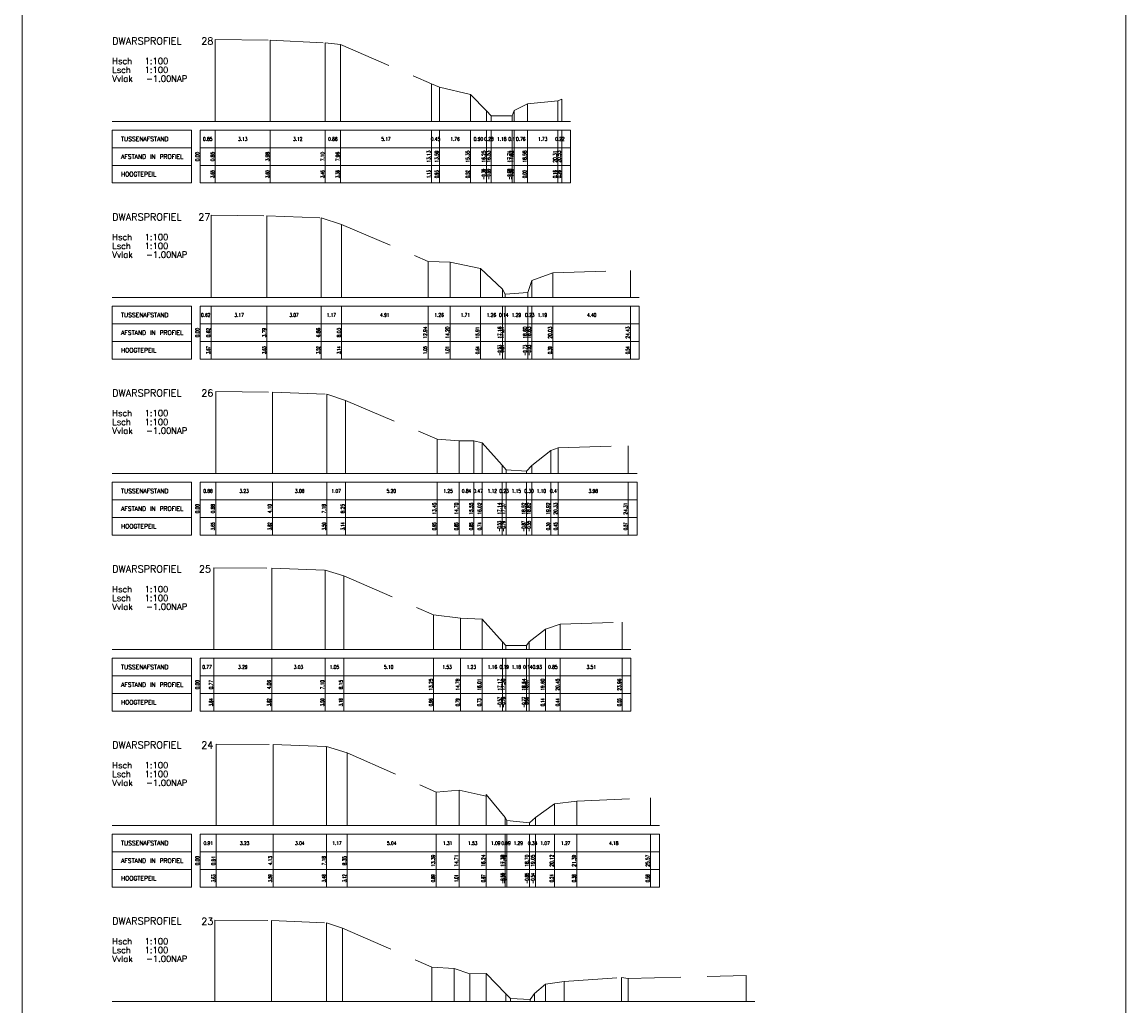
# Model space of a CAD drawing. Header units: metres. Extents: x 102665 to 103901, y 415762 to 419767.
# Tile 19 of 93: x 103575 to 103637, y 417292 to 417348. Entities that reach past the tile are written whole.
import ezdxf
from ezdxf.enums import TextEntityAlignment as Align

# ---------------------------------------------------------------- set-up
doc = ezdxf.new("R2010")
doc.units = ezdxf.units.M
doc.header["$MEASUREMENT"] = 0
doc.linetypes.add('HIDDEN', pattern=[4.5, 3, -1.5])
for name, color, linetype, lineweight in [('DTM-dwarsprofiel', 7, 'Continuous', 0), ('DTM-profiellijn', 7, 'Continuous', 0), ('DTM_01-10-2013_terrestrisch', 165, 'Continuous', 0)]:
    doc.layers.add(name, color=color, linetype=linetype, lineweight=lineweight)
doc.styles.get("Standard").update_dxf_attribs({"font": 'txt.shx'})

msp = doc.modelspace()

# ---------------------------------------------------------------- linework, layer by layer
at = {"layer": 'DTM-dwarsprofiel', "linetype": 'Continuous'}
for p, q in [((103579.747, 417342.519), (103605.781, 417342.519)), ((103584.747, 417341.019), (103584.747, 417342.019)), ((103585.6, 417341.019), (103585.6, 417342.019)), ((103588.725, 417341.019), (103588.725, 417342.019)), ((103591.848, 417341.019), (103591.848, 417342.019)), ((103592.708, 417341.019), (103592.708, 417342.019)), ((103597.881, 417341.019), (103597.881, 417342.019)), ((103598.334, 417341.019), (103598.334, 417342.019)), ((103600.096, 417341.019), (103600.096, 417342.019)), ((103600.999, 417341.019), (103600.999, 417342.019)), ((103601.277, 417341.019), (103601.277, 417342.019)), ((103602.46, 417341.019), (103602.46, 417342.019)), ((103602.568, 417341.019), (103602.568, 417342.019)), ((103603.331, 417341.019), (103603.331, 417342.019)), ((103605.056, 417341.019), (103605.056, 417342.019)), ((103605.281, 417341.019), (103605.281, 417342.019)), ((103579.747, 417332.519), (103609.675, 417332.519)), ((103584.747, 417331.019), (103584.747, 417332.019)), ((103585.366, 417331.019), (103585.366, 417332.019)), ((103588.538, 417331.019), (103588.538, 417332.019)), ((103591.61, 417331.019), (103591.61, 417332.019)), ((103592.778, 417331.019), (103592.778, 417332.019)), ((103597.683, 417331.019), (103597.683, 417332.019)), ((103598.944, 417331.019), (103598.944, 417332.019)), ((103600.656, 417331.019), (103600.656, 417332.019)), ((103601.912, 417331.019), (103601.912, 417332.019)), ((103602.055, 417331.019), (103602.055, 417332.019)), ((103603.347, 417331.019), (103603.347, 417332.019)), ((103603.58, 417331.019), (103603.58, 417332.019)), ((103604.773, 417331.019), (103604.773, 417332.019)), ((103609.175, 417331.019), (103609.175, 417332.019)), ((103579.747, 417322.519), (103609.553, 417322.519)), ((103584.747, 417321.019), (103584.747, 417322.019)), ((103585.626, 417321.019), (103585.626, 417322.019)), ((103588.851, 417321.019), (103588.851, 417322.019)), ((103591.931, 417321.019), (103591.931, 417322.019)), ((103592.999, 417321.019), (103592.999, 417322.019)), ((103598.197, 417321.019), (103598.197, 417322.019)), ((103599.447, 417321.019), (103599.447, 417322.019)), ((103600.292, 417321.019), (103600.292, 417322.019)), ((103600.766, 417321.019), (103600.766, 417322.019)), ((103601.891, 417321.019), (103601.891, 417322.019)), ((103602.118, 417321.019), (103602.118, 417322.019)), ((103603.27, 417321.019), (103603.27, 417322.019)), ((103603.57, 417321.019), (103603.57, 417322.019)), ((103604.665, 417321.019), (103604.665, 417322.019)), ((103605.078, 417321.019), (103605.078, 417322.019)), ((103609.053, 417321.019), (103609.053, 417322.019)), ((103579.747, 417312.519), (103609.208, 417312.519)), ((103584.747, 417311.019), (103584.747, 417312.019)), ((103585.52, 417311.019), (103585.52, 417312.019)), ((103588.81, 417311.019), (103588.81, 417312.019)), ((103591.844, 417311.019), (103591.844, 417312.019)), ((103592.895, 417311.019), (103592.895, 417312.019)), ((103597.999, 417311.019), (103597.999, 417312.019)), ((103599.528, 417311.019), (103599.528, 417312.019)), ((103600.76, 417311.019), (103600.76, 417312.019)), ((103601.916, 417311.019), (103601.916, 417312.019)), ((103602.106, 417311.019), (103602.106, 417312.019)), ((103603.284, 417311.019), (103603.284, 417312.019)), ((103603.42, 417311.019), (103603.42, 417312.019)), ((103604.349, 417311.019), (103604.349, 417312.019)), ((103605.195, 417311.019), (103605.195, 417312.019)), ((103608.708, 417311.019), (103608.708, 417312.019)), ((103579.747, 417302.519), (103610.819, 417302.519)), ((103584.747, 417301.019), (103584.747, 417302.019)), ((103585.656, 417301.019), (103585.656, 417302.019)), ((103588.881, 417301.019), (103588.881, 417302.019)), ((103588.881, 417301.019), (103588.881, 417302.019)), ((103591.922, 417301.019), (103591.922, 417302.019)), ((103593.095, 417301.019), (103593.095, 417302.019)), ((103598.138, 417301.019), (103598.138, 417302.019)), ((103599.452, 417301.019), (103599.452, 417302.019)), ((103600.983, 417301.019), (103600.983, 417302.019)), ((103600.984, 417301.019), (103600.984, 417302.019)), ((103602.072, 417301.019), (103602.072, 417302.019)), ((103602.072, 417301.019), (103602.072, 417302.019)), ((103602.163, 417301.019), (103602.163, 417302.019)), ((103603.45, 417301.019), (103603.45, 417302.019)), ((103603.794, 417301.019), (103603.794, 417302.019)), ((103604.865, 417301.019), (103604.865, 417302.019)), ((103606.135, 417301.019), (103606.135, 417302.019)), ((103610.319, 417301.019), (103610.319, 417302.019)), ((103579.747, 417292.519), (103616.248, 417292.519))]:
    msp.add_line(p, q, dxfattribs=at)
at = {"layer": 'DTM-dwarsprofiel', "color": 7, "linetype": 'Continuous'}
for p, q in [((103579.747, 417342.019), (103579.747, 417339.019)), ((103579.747, 417342.019), (103584.247, 417342.019)), ((103584.247, 417342.019), (103584.247, 417339.019)), ((103584.747, 417342.019), (103584.747, 417339.019)), ((103584.747, 417342.019), (103605.781, 417342.019)), ((103605.781, 417342.019), (103605.781, 417339.019)), ((103579.747, 417341.019), (103584.247, 417341.019)), ((103584.747, 417340.019), (103584.747, 417341.019)), ((103584.747, 417341.019), (103605.781, 417341.019)), ((103585.6, 417340.019), (103585.6, 417341.019)), ((103588.725, 417340.019), (103588.725, 417341.019)), ((103591.848, 417340.019), (103591.848, 417341.019)), ((103592.708, 417340.019), (103592.708, 417341.019)), ((103597.881, 417340.019), (103597.881, 417341.019)), ((103598.334, 417340.019), (103598.334, 417341.019)), ((103600.096, 417340.019), (103600.096, 417341.019)), ((103600.999, 417340.019), (103600.999, 417341.019)), ((103601.277, 417340.019), (103601.277, 417341.019)), ((103602.46, 417340.019), (103602.46, 417341.019)), ((103602.568, 417340.019), (103602.568, 417341.019)), ((103603.331, 417340.019), (103603.331, 417341.019)), ((103605.056, 417340.019), (103605.056, 417341.019)), ((103605.281, 417340.019), (103605.281, 417341.019)), ((103579.747, 417340.019), (103584.247, 417340.019)), ((103584.747, 417340.019), (103605.781, 417340.019)), ((103585.6, 417339.019), (103585.6, 417340.019)), ((103588.725, 417339.019), (103588.725, 417340.019)), ((103591.848, 417339.019), (103591.848, 417340.019)), ((103592.708, 417339.019), (103592.708, 417340.019)), ((103597.881, 417339.019), (103597.881, 417340.019)), ((103598.334, 417339.019), (103598.334, 417340.019)), ((103600.096, 417339.019), (103600.096, 417340.019)), ((103600.999, 417339.019), (103600.999, 417340.019)), ((103601.277, 417339.019), (103601.277, 417340.019)), ((103602.46, 417339.019), (103602.46, 417340.019)), ((103602.568, 417339.019), (103602.568, 417340.019)), ((103603.331, 417339.019), (103603.331, 417340.019)), ((103605.056, 417339.019), (103605.056, 417340.019)), ((103605.281, 417339.019), (103605.281, 417340.019)), ((103579.747, 417339.019), (103584.247, 417339.019)), ((103584.747, 417339.019), (103605.781, 417339.019)), ((103579.747, 417332.019), (103579.747, 417329.019)), ((103579.747, 417332.019), (103584.247, 417332.019)), ((103584.247, 417332.019), (103584.247, 417329.019)), ((103584.747, 417332.019), (103584.747, 417329.019)), ((103584.747, 417332.019), (103609.675, 417332.019)), ((103609.675, 417332.019), (103609.675, 417329.019)), ((103579.747, 417331.019), (103584.247, 417331.019)), ((103584.747, 417330.019), (103584.747, 417331.019)), ((103584.747, 417331.019), (103609.675, 417331.019)), ((103585.366, 417330.019), (103585.366, 417331.019)), ((103588.538, 417330.019), (103588.538, 417331.019)), ((103591.61, 417330.019), (103591.61, 417331.019)), ((103592.778, 417330.019), (103592.778, 417331.019)), ((103597.683, 417330.019), (103597.683, 417331.019)), ((103598.944, 417330.019), (103598.944, 417331.019)), ((103600.656, 417330.019), (103600.656, 417331.019)), ((103601.912, 417330.019), (103601.912, 417331.019)), ((103602.055, 417330.019), (103602.055, 417331.019)), ((103603.347, 417330.019), (103603.347, 417331.019)), ((103603.58, 417330.019), (103603.58, 417331.019)), ((103604.773, 417330.019), (103604.773, 417331.019)), ((103609.175, 417330.019), (103609.175, 417331.019)), ((103579.747, 417330.019), (103584.247, 417330.019)), ((103584.747, 417330.019), (103609.675, 417330.019)), ((103585.366, 417329.019), (103585.366, 417330.019)), ((103588.538, 417329.019), (103588.538, 417330.019)), ((103591.61, 417329.019), (103591.61, 417330.019)), ((103592.778, 417329.019), (103592.778, 417330.019)), ((103597.683, 417329.019), (103597.683, 417330.019)), ((103598.944, 417329.019), (103598.944, 417330.019)), ((103600.656, 417329.019), (103600.656, 417330.019)), ((103601.912, 417329.019), (103601.912, 417330.019)), ((103602.055, 417329.019), (103602.055, 417330.019)), ((103603.347, 417329.019), (103603.347, 417330.019)), ((103603.58, 417329.019), (103603.58, 417330.019)), ((103604.773, 417329.019), (103604.773, 417330.019)), ((103609.175, 417329.019), (103609.175, 417330.019)), ((103579.747, 417329.019), (103584.247, 417329.019)), ((103584.747, 417329.019), (103609.675, 417329.019)), ((103579.747, 417322.019), (103579.747, 417319.019)), ((103579.747, 417322.019), (103584.247, 417322.019)), ((103584.247, 417322.019), (103584.247, 417319.019)), ((103584.747, 417322.019), (103584.747, 417319.019)), ((103584.747, 417322.019), (103609.553, 417322.019)), ((103609.553, 417322.019), (103609.553, 417319.019)), ((103579.747, 417321.019), (103584.247, 417321.019)), ((103584.747, 417320.019), (103584.747, 417321.019)), ((103584.747, 417321.019), (103609.553, 417321.019)), ((103585.626, 417320.019), (103585.626, 417321.019)), ((103588.851, 417320.019), (103588.851, 417321.019)), ((103591.931, 417320.019), (103591.931, 417321.019)), ((103592.999, 417320.019), (103592.999, 417321.019)), ((103598.197, 417320.019), (103598.197, 417321.019)), ((103599.447, 417320.019), (103599.447, 417321.019)), ((103600.292, 417320.019), (103600.292, 417321.019)), ((103600.766, 417320.019), (103600.766, 417321.019)), ((103601.891, 417320.019), (103601.891, 417321.019)), ((103602.118, 417320.019), (103602.118, 417321.019)), ((103603.27, 417320.019), (103603.27, 417321.019)), ((103603.57, 417320.019), (103603.57, 417321.019)), ((103604.665, 417320.019), (103604.665, 417321.019)), ((103605.078, 417320.019), (103605.078, 417321.019)), ((103609.053, 417320.019), (103609.053, 417321.019)), ((103579.747, 417320.019), (103584.247, 417320.019)), ((103584.747, 417320.019), (103609.553, 417320.019)), ((103585.626, 417319.019), (103585.626, 417320.019)), ((103588.851, 417319.019), (103588.851, 417320.019)), ((103591.931, 417319.019), (103591.931, 417320.019)), ((103592.999, 417319.019), (103592.999, 417320.019)), ((103598.197, 417319.019), (103598.197, 417320.019)), ((103599.447, 417319.019), (103599.447, 417320.019)), ((103600.292, 417319.019), (103600.292, 417320.019)), ((103600.766, 417319.019), (103600.766, 417320.019)), ((103601.891, 417319.019), (103601.891, 417320.019)), ((103602.118, 417319.019), (103602.118, 417320.019)), ((103603.27, 417319.019), (103603.27, 417320.019)), ((103603.57, 417319.019), (103603.57, 417320.019)), ((103604.665, 417319.019), (103604.665, 417320.019)), ((103605.078, 417319.019), (103605.078, 417320.019)), ((103609.053, 417319.019), (103609.053, 417320.019)), ((103579.747, 417319.019), (103584.247, 417319.019)), ((103584.747, 417319.019), (103609.553, 417319.019)), ((103579.747, 417312.019), (103579.747, 417309.019)), ((103579.747, 417312.019), (103584.247, 417312.019)), ((103584.247, 417312.019), (103584.247, 417309.019)), ((103584.747, 417312.019), (103584.747, 417309.019)), ((103584.747, 417312.019), (103609.208, 417312.019)), ((103609.208, 417312.019), (103609.208, 417309.019)), ((103579.747, 417311.019), (103584.247, 417311.019)), ((103584.747, 417310.019), (103584.747, 417311.019)), ((103584.747, 417311.019), (103609.208, 417311.019)), ((103585.52, 417310.019), (103585.52, 417311.019)), ((103588.81, 417310.019), (103588.81, 417311.019)), ((103591.844, 417310.019), (103591.844, 417311.019)), ((103592.895, 417310.019), (103592.895, 417311.019)), ((103597.999, 417310.019), (103597.999, 417311.019)), ((103599.528, 417310.019), (103599.528, 417311.019)), ((103600.76, 417310.019), (103600.76, 417311.019)), ((103601.916, 417310.019), (103601.916, 417311.019)), ((103602.106, 417310.019), (103602.106, 417311.019)), ((103603.284, 417310.019), (103603.284, 417311.019)), ((103603.42, 417310.019), (103603.42, 417311.019)), ((103604.349, 417310.019), (103604.349, 417311.019)), ((103605.195, 417310.019), (103605.195, 417311.019)), ((103608.708, 417310.019), (103608.708, 417311.019)), ((103579.747, 417310.019), (103584.247, 417310.019)), ((103584.747, 417310.019), (103609.208, 417310.019)), ((103585.52, 417309.019), (103585.52, 417310.019)), ((103588.81, 417309.019), (103588.81, 417310.019)), ((103591.844, 417309.019), (103591.844, 417310.019)), ((103592.895, 417309.019), (103592.895, 417310.019)), ((103597.999, 417309.019), (103597.999, 417310.019)), ((103599.528, 417309.019), (103599.528, 417310.019)), ((103600.76, 417309.019), (103600.76, 417310.019)), ((103601.916, 417309.019), (103601.916, 417310.019)), ((103602.106, 417309.019), (103602.106, 417310.019)), ((103603.284, 417309.019), (103603.284, 417310.019)), ((103603.42, 417309.019), (103603.42, 417310.019)), ((103604.349, 417309.019), (103604.349, 417310.019)), ((103605.195, 417309.019), (103605.195, 417310.019)), ((103608.708, 417309.019), (103608.708, 417310.019)), ((103579.747, 417309.019), (103584.247, 417309.019)), ((103584.747, 417309.019), (103609.208, 417309.019)), ((103579.747, 417302.019), (103579.747, 417299.019)), ((103579.747, 417302.019), (103584.247, 417302.019)), ((103584.247, 417302.019), (103584.247, 417299.019)), ((103584.747, 417302.019), (103584.747, 417299.019)), ((103584.747, 417302.019), (103610.819, 417302.019)), ((103610.819, 417302.019), (103610.819, 417299.019)), ((103579.747, 417301.019), (103584.247, 417301.019)), ((103584.747, 417300.019), (103584.747, 417301.019)), ((103584.747, 417301.019), (103610.819, 417301.019)), ((103585.656, 417300.019), (103585.656, 417301.019)), ((103588.881, 417300.019), (103588.881, 417301.019)), ((103588.881, 417300.019), (103588.881, 417301.019)), ((103591.922, 417300.019), (103591.922, 417301.019)), ((103593.095, 417300.019), (103593.095, 417301.019)), ((103598.138, 417300.019), (103598.138, 417301.019)), ((103599.452, 417300.019), (103599.452, 417301.019)), ((103600.983, 417300.019), (103600.983, 417301.019)), ((103600.984, 417300.019), (103600.984, 417301.019)), ((103602.072, 417300.019), (103602.072, 417301.019)), ((103602.072, 417300.019), (103602.072, 417301.019)), ((103602.163, 417300.019), (103602.163, 417301.019)), ((103603.45, 417300.019), (103603.45, 417301.019)), ((103603.794, 417300.019), (103603.794, 417301.019)), ((103604.865, 417300.019), (103604.865, 417301.019)), ((103606.135, 417300.019), (103606.135, 417301.019)), ((103610.319, 417300.019), (103610.319, 417301.019)), ((103579.747, 417300.019), (103584.247, 417300.019)), ((103584.747, 417300.019), (103610.819, 417300.019)), ((103585.656, 417299.019), (103585.656, 417300.019)), ((103588.881, 417299.019), (103588.881, 417300.019)), ((103588.881, 417299.019), (103588.881, 417300.019)), ((103591.922, 417299.019), (103591.922, 417300.019)), ((103593.095, 417299.019), (103593.095, 417300.019)), ((103598.138, 417299.019), (103598.138, 417300.019)), ((103599.452, 417299.019), (103599.452, 417300.019)), ((103600.983, 417299.019), (103600.983, 417300.019)), ((103600.984, 417299.019), (103600.984, 417300.019)), ((103602.072, 417299.019), (103602.072, 417300.019)), ((103602.072, 417299.019), (103602.072, 417300.019)), ((103602.163, 417299.019), (103602.163, 417300.019)), ((103603.45, 417299.019), (103603.45, 417300.019)), ((103603.794, 417299.019), (103603.794, 417300.019)), ((103604.865, 417299.019), (103604.865, 417300.019)), ((103606.135, 417299.019), (103606.135, 417300.019)), ((103610.319, 417299.019), (103610.319, 417300.019)), ((103579.747, 417299.019), (103584.247, 417299.019)), ((103584.747, 417299.019), (103610.819, 417299.019))]:
    msp.add_line(p, q, dxfattribs=at)
at = {"layer": 'DTM-profiellijn', "linetype": 'Continuous'}
for p, q in [((103585.6, 417342.519), (103585.6, 417347.169)), ((103588.725, 417342.519), (103588.725, 417347.123)), ((103591.848, 417342.519), (103591.848, 417346.982)), ((103592.708, 417342.519), (103592.708, 417346.884)), ((103597.881, 417342.519), (103597.881, 417344.644)), ((103598.334, 417342.519), (103598.334, 417344.454)), ((103600.096, 417342.519), (103600.096, 417344.036)), ((103603.331, 417342.519), (103603.331, 417343.52)), ((103605.056, 417342.519), (103605.056, 417343.68)), ((103605.281, 417342.519), (103605.281, 417343.777)), ((103600.999, 417342.519), (103600.999, 417343.125)), ((103601.277, 417342.519), (103601.277, 417342.833)), ((103602.46, 417342.519), (103602.46, 417342.84)), ((103602.568, 417342.519), (103602.568, 417343.129)), ((103585.366, 417332.519), (103585.366, 417337.187)), ((103588.538, 417332.519), (103588.538, 417337.147)), ((103591.61, 417332.519), (103591.61, 417337.044)), ((103592.778, 417332.519), (103592.778, 417336.662)), ((103597.683, 417332.519), (103597.683, 417334.564)), ((103598.944, 417332.519), (103598.944, 417334.525)), ((103600.656, 417332.519), (103600.656, 417334.156)), ((103604.773, 417332.519), (103604.773, 417333.914)), ((103609.175, 417332.519), (103609.175, 417334.054)), ((103603.58, 417332.519), (103603.58, 417333.486)), ((103601.912, 417332.519), (103601.912, 417332.987)), ((103602.055, 417332.519), (103602.055, 417332.708)), ((103603.347, 417332.519), (103603.347, 417332.791)), ((103585.626, 417322.519), (103585.626, 417327.173)), ((103588.851, 417322.519), (103588.851, 417327.137)), ((103591.931, 417322.519), (103591.931, 417327.017)), ((103592.999, 417322.519), (103592.999, 417326.659)), ((103598.197, 417322.519), (103598.197, 417324.47)), ((103599.447, 417322.519), (103599.447, 417324.368)), ((103600.292, 417322.519), (103600.292, 417324.371)), ((103600.766, 417322.519), (103600.766, 417324.259)), ((103604.665, 417322.519), (103604.665, 417323.823)), ((103605.078, 417322.519), (103605.078, 417323.971)), ((103609.053, 417322.519), (103609.053, 417324.091)), ((103601.891, 417322.519), (103601.891, 417322.986)), ((103602.118, 417322.519), (103602.118, 417322.726)), ((103603.27, 417322.519), (103603.27, 417322.654)), ((103603.57, 417322.519), (103603.57, 417322.966)), ((103585.52, 417312.519), (103585.52, 417317.162)), ((103588.81, 417312.519), (103588.81, 417317.136)), ((103591.844, 417312.519), (103591.844, 417317.016)), ((103592.895, 417312.519), (103592.895, 417316.697)), ((103597.999, 417312.519), (103597.999, 417314.483)), ((103599.528, 417312.519), (103599.528, 417314.304)), ((103600.76, 417312.519), (103600.76, 417314.246)), ((103605.195, 417312.519), (103605.195, 417313.957)), ((103608.708, 417312.519), (103608.708, 417314.072)), ((103604.349, 417312.519), (103604.349, 417313.664)), ((103601.916, 417312.519), (103601.916, 417312.953)), ((103602.106, 417312.519), (103602.106, 417312.741)), ((103603.284, 417312.519), (103603.284, 417312.745)), ((103603.42, 417312.519), (103603.42, 417312.956)), ((103585.656, 417302.519), (103585.656, 417307.148)), ((103588.881, 417302.519), (103588.881, 417307.113)), ((103588.881, 417302.519), (103588.881, 417307.113)), ((103591.922, 417302.519), (103591.922, 417307)), ((103593.095, 417302.519), (103593.095, 417306.641)), ((103598.138, 417302.519), (103598.138, 417304.412)), ((103599.452, 417302.519), (103599.452, 417304.526)), ((103600.983, 417302.519), (103600.983, 417304.186)), ((103600.984, 417302.519), (103600.984, 417304.285)), ((103604.865, 417302.519), (103604.865, 417303.754)), ((103606.135, 417302.519), (103606.135, 417303.894)), ((103610.319, 417302.519), (103610.319, 417304.094)), ((103602.072, 417302.519), (103602.072, 417302.966)), ((103602.072, 417302.519), (103602.072, 417302.966)), ((103602.163, 417302.519), (103602.163, 417302.811)), ((103603.45, 417302.519), (103603.45, 417302.663)), ((103603.794, 417302.519), (103603.794, 417302.982)), ((103585.577, 417292.519), (103585.577, 417297.138)), ((103588.802, 417292.519), (103588.802, 417297.113)), ((103591.908, 417292.519), (103591.908, 417296.988)), ((103592.822, 417292.519), (103592.822, 417296.688)), ((103597.891, 417292.519), (103597.891, 417294.471)), ((103599.167, 417292.519), (103599.167, 417294.391)), ((103600.05, 417292.519), (103600.05, 417294.087)), ((103600.987, 417292.519), (103600.987, 417294.108)), ((103608.672, 417292.519), (103608.672, 417293.892)), ((103609.044, 417292.519), (103609.044, 417293.827)), ((103615.748, 417292.519), (103615.748, 417294.006)), ((103604.354, 417292.519), (103604.354, 417293.506)), ((103605.409, 417292.519), (103605.409, 417293.662)), ((103602.096, 417292.519), (103602.096, 417292.966)), ((103602.369, 417292.519), (103602.369, 417292.69)), ((103603.48, 417292.519), (103603.48, 417292.632)), ((103603.728, 417292.519), (103603.728, 417292.981))]:
    msp.add_line(p, q, dxfattribs=at)
at = {"layer": 'DTM-profiellijn', "color": 1, "linetype": 'HIDDEN'}
for points in [[(103585.6, 417347.169), (103588.725, 417347.123), (103591.848, 417346.982), (103592.708, 417346.884), (103597.881, 417344.644), (103598.334, 417344.454), (103600.096, 417344.036), (103600.999, 417343.125), (103601.277, 417342.833), (103602.46, 417342.84), (103602.568, 417343.129), (103603.331, 417343.52), (103605.056, 417343.68), (103605.281, 417343.777)], [(103585.366, 417337.187), (103588.538, 417337.147), (103591.61, 417337.044), (103592.778, 417336.662), (103597.683, 417334.564), (103598.944, 417334.525), (103600.656, 417334.156), (103601.912, 417332.987), (103602.055, 417332.708), (103603.347, 417332.791), (103603.58, 417333.486), (103604.773, 417333.914), (103609.175, 417334.054)], [(103585.626, 417327.173), (103588.851, 417327.137), (103591.931, 417327.017), (103592.999, 417326.659), (103598.197, 417324.47), (103599.447, 417324.368), (103600.292, 417324.371), (103600.766, 417324.259), (103601.891, 417322.986), (103602.118, 417322.726), (103603.27, 417322.654), (103603.57, 417322.966), (103604.665, 417323.823), (103605.078, 417323.971), (103609.053, 417324.091)], [(103585.52, 417317.162), (103588.81, 417317.136), (103591.844, 417317.016), (103592.895, 417316.697), (103597.999, 417314.483), (103599.528, 417314.304), (103600.76, 417314.246), (103601.916, 417312.953), (103602.106, 417312.741), (103603.284, 417312.745), (103603.42, 417312.956), (103604.349, 417313.664), (103605.195, 417313.957), (103608.708, 417314.072)], [(103585.656, 417307.148), (103588.881, 417307.113), (103588.881, 417307.113), (103591.922, 417307), (103593.095, 417306.641), (103598.138, 417304.412), (103599.452, 417304.526), (103600.983, 417304.186), (103600.984, 417304.285), (103602.072, 417302.966), (103602.072, 417302.966), (103602.163, 417302.811), (103603.45, 417302.663), (103603.794, 417302.982), (103604.865, 417303.754), (103606.135, 417303.894), (103610.319, 417304.094)], [(103585.577, 417297.138), (103588.802, 417297.113), (103591.908, 417296.988), (103592.822, 417296.688), (103597.891, 417294.471), (103599.167, 417294.391), (103600.05, 417294.087), (103600.987, 417294.108), (103602.096, 417292.966), (103602.369, 417292.69), (103603.48, 417292.632), (103603.728, 417292.981), (103604.354, 417293.506), (103605.409, 417293.662), (103608.672, 417293.892), (103609.044, 417293.827), (103615.748, 417294.006)]]:
    msp.add_lwpolyline(points, dxfattribs=at)
at = {"layer": 'DTM_01-10-2013_terrestrisch'}
msp.add_3dface([(103574.63, 417552.758), (103637.313, 417552.758), (103637.313, 417068.172), (103574.63, 417068.172)], dxfattribs=at)

# ---------------------------------------------------------------- texts
at = {"layer": 'DTM-dwarsprofiel', "color": 6, "linetype": 'ByBlock'}
for p in [(103579.747, 417347.092), (103579.747, 417337.092), (103579.747, 417327.092), (103579.747, 417317.092), (103579.747, 417307.092), (103579.747, 417297.092)]:
    msp.add_text('DWARSPROFIEL', height=0.4, dxfattribs=at).set_placement(p, align=Align.MIDDLE_LEFT)
at = {"layer": 'DTM-dwarsprofiel', "color": 7, "linetype": 'ByBlock'}
for s, p in [('Hsch', (103579.747, 417345.945)), ('Vvlak', (103579.747, 417344.945)), ('Lsch', (103579.747, 417345.445)), ('NAP', (103583.096, 417344.945)), ('Hsch', (103579.747, 417335.945)), ('Vvlak', (103579.747, 417334.945)), ('Lsch', (103579.747, 417335.445)), ('NAP', (103583.096, 417334.945)), ('Hsch', (103579.747, 417325.945)), ('Vvlak', (103579.747, 417324.945)), ('Lsch', (103579.747, 417325.445)), ('NAP', (103583.096, 417324.945)), ('Hsch', (103579.747, 417315.945)), ('Lsch', (103579.747, 417315.445)), ('Vvlak', (103579.747, 417314.945)), ('NAP', (103583.096, 417314.945)), ('Hsch', (103579.747, 417305.945)), ('Lsch', (103579.747, 417305.445)), ('Vvlak', (103579.747, 417304.945)), ('NAP', (103583.096, 417304.945)), ('Hsch', (103579.747, 417295.945)), ('Lsch', (103579.747, 417295.445)), ('Vvlak', (103579.747, 417294.945)), ('NAP', (103583.096, 417294.945))]:
    msp.add_text(s, height=0.35, dxfattribs=at).set_placement(p, align=Align.MIDDLE_LEFT)
at = {"layer": 'DTM-dwarsprofiel'}
for s, p in [('TUSSENAFSTAND', (103580.247, 417341.519)), ('AFSTAND IN PROFIEL', (103580.247, 417340.519)), ('HOOGTEPEIL', (103580.247, 417339.519)), ('TUSSENAFSTAND', (103580.247, 417331.519)), ('AFSTAND IN PROFIEL', (103580.247, 417330.519)), ('HOOGTEPEIL', (103580.247, 417329.519)), ('TUSSENAFSTAND', (103580.247, 417321.519)), ('AFSTAND IN PROFIEL', (103580.247, 417320.519)), ('HOOGTEPEIL', (103580.247, 417319.519)), ('TUSSENAFSTAND', (103580.247, 417311.519)), ('AFSTAND IN PROFIEL', (103580.247, 417310.519)), ('HOOGTEPEIL', (103580.247, 417309.519)), ('TUSSENAFSTAND', (103580.247, 417301.519)), ('AFSTAND IN PROFIEL', (103580.247, 417300.519)), ('HOOGTEPEIL', (103580.247, 417299.519))]:
    msp.add_text(s, height=0.25, dxfattribs=at).set_placement(p, align=Align.MIDDLE_LEFT)
at = {"layer": 'DTM-dwarsprofiel', "width": 0.8}
for s, p in [('0.85', (103585.173, 417341.519)), ('3.13', (103587.163, 417341.519)), ('3.12', (103590.286, 417341.519)), ('0.86', (103592.278, 417341.519)), ('5.17', (103595.295, 417341.519)), ('0.45', (103598.108, 417341.519)), ('1.76', (103599.215, 417341.519)), ('0.90', (103600.547, 417341.519)), ('0.28', (103601.138, 417341.519)), ('1.18', (103601.868, 417341.519)), ('0.11', (103602.514, 417341.519)), ('0.76', (103602.949, 417341.519)), ('1.73', (103604.194, 417341.519)), ('0.22', (103605.168, 417341.519)), ('0.62', (103585.056, 417331.519)), ('3.17', (103586.952, 417331.519)), ('3.07', (103590.074, 417331.519)), ('1.17', (103592.194, 417331.519)), ('4.91', (103595.23, 417331.519)), ('1.26', (103598.313, 417331.519)), ('1.71', (103599.8, 417331.519)), ('1.26', (103601.284, 417331.519)), ('0.14', (103601.983, 417331.519)), ('1.29', (103602.701, 417331.519)), ('0.23', (103603.463, 417331.519)), ('1.19', (103604.176, 417331.519)), ('4.40', (103606.974, 417331.519)), ('0.88', (103585.186, 417321.519)), ('3.23', (103587.238, 417321.519)), ('3.08', (103590.391, 417321.519)), ('1.07', (103592.465, 417321.519)), ('5.20', (103595.598, 417321.519)), ('1.25', (103598.822, 417321.519)), ('0.84', (103599.869, 417321.519)), ('0.47', (103600.529, 417321.519)), ('1.12', (103601.328, 417321.519)), ('0.23', (103602.004, 417321.519)), ('1.15', (103602.694, 417321.519)), ('0.30', (103603.42, 417321.519)), ('1.10', (103604.118, 417321.519)), ('0.41', (103604.871, 417321.519)), ('3.98', (103607.065, 417321.519)), ('0.77', (103585.134, 417311.519)), ('3.29', (103587.165, 417311.519)), ('3.03', (103590.327, 417311.519)), ('1.05', (103592.369, 417311.519)), ('5.10', (103595.447, 417311.519)), ('1.53', (103598.764, 417311.519)), ('1.23', (103600.144, 417311.519)), ('1.16', (103601.338, 417311.519)), ('0.19', (103602.011, 417311.519)), ('1.18', (103602.695, 417311.519)), ('0.14', (103603.352, 417311.519)), ('0.93', (103603.884, 417311.519)), ('0.85', (103604.772, 417311.519)), ('3.51', (103606.952, 417311.519)), ('0.91', (103585.201, 417301.519)), ('3.23', (103587.268, 417301.519)), ('3.04', (103590.402, 417301.519)), ('1.17', (103592.509, 417301.519)), ('5.04', (103595.616, 417301.519)), ('1.31', (103598.795, 417301.519)), ('1.53', (103600.218, 417301.519)), ('1.09', (103601.528, 417301.519)), ('0.09', (103602.117, 417301.519)), ('1.29', (103602.806, 417301.519)), ('0.34', (103603.622, 417301.519)), ('1.07', (103604.329, 417301.519)), ('1.27', (103605.5, 417301.519)), ('4.18', (103608.227, 417301.519))]:
    msp.add_text(s, height=0.2, dxfattribs=at).set_placement(p, align=Align.MIDDLE_CENTER)
at = {"layer": 'DTM-dwarsprofiel', "color": 7}
for s, width, p in [('0.00', 0.8, (103584.747, 417340.519)), ('0.85', 0.8, (103585.6, 417340.519)), ('3.98', 0.8, (103588.725, 417340.519)), ('7.10', 0.8, (103591.848, 417340.519)), ('7.96', 0.8, (103592.708, 417340.519)), ('13.13', 0.8, (103597.881, 417340.519)), ('13.59', 0.8, (103598.334, 417340.519)), ('15.35', 0.8, (103600.096, 417340.519)), ('16.25', 0.8, (103600.999, 417340.519)), ('16.53', 0.8, (103601.277, 417340.519)), ('17.71', 0.8, (103602.46, 417340.519)), ('17.82', 0.8, (103602.568, 417340.519)), ('18.58', 0.8, (103603.331, 417340.519)), ('20.31', 0.8, (103605.056, 417340.519)), ('20.53', 0.8, (103605.281, 417340.519)), ('3.65', 0.6, (103585.6, 417339.519)), ('3.60', 0.6, (103588.725, 417339.519)), ('3.46', 0.6, (103591.848, 417339.519)), ('3.36', 0.6, (103592.708, 417339.519)), ('1.13', 0.6, (103597.881, 417339.519)), ('0.93', 0.6, (103598.334, 417339.519)), ('0.52', 0.6, (103600.096, 417339.519)), ('-0.39', 0.6, (103600.999, 417339.519)), ('-0.69', 0.6, (103601.277, 417339.519)), ('-0.68', 0.6, (103602.46, 417339.519)), ('-0.39', 0.6, (103602.568, 417339.519)), ('0.00', 0.6, (103603.331, 417339.519)), ('0.16', 0.6, (103605.056, 417339.519)), ('0.26', 0.6, (103605.281, 417339.519)), ('0.00', 0.8, (103584.747, 417330.519)), ('0.62', 0.8, (103585.366, 417330.519)), ('3.79', 0.8, (103588.538, 417330.519)), ('6.86', 0.8, (103591.61, 417330.519)), ('8.03', 0.8, (103592.778, 417330.519)), ('12.94', 0.8, (103597.683, 417330.519)), ('14.20', 0.8, (103598.944, 417330.519)), ('15.91', 0.8, (103600.656, 417330.519)), ('17.16', 0.8, (103601.912, 417330.519)), ('17.31', 0.8, (103602.055, 417330.519)), ('18.60', 0.8, (103603.347, 417330.519)), ('18.83', 0.8, (103603.58, 417330.519)), ('20.03', 0.8, (103604.773, 417330.519)), ('24.43', 0.8, (103609.175, 417330.519)), ('3.67', 0.6, (103585.366, 417329.519)), ('3.63', 0.6, (103588.538, 417329.519)), ('3.52', 0.6, (103591.61, 417329.519)), ('3.14', 0.6, (103592.778, 417329.519)), ('1.05', 0.6, (103597.683, 417329.519)), ('1.01', 0.6, (103598.944, 417329.519)), ('0.64', 0.6, (103600.656, 417329.519)), ('-0.53', 0.6, (103601.912, 417329.519)), ('-0.81', 0.6, (103602.055, 417329.519)), ('-0.73', 0.6, (103603.347, 417329.519)), ('-0.03', 0.6, (103603.58, 417329.519)), ('0.39', 0.6, (103604.773, 417329.519)), ('0.54', 0.6, (103609.175, 417329.519)), ('0.00', 0.8, (103584.747, 417320.519)), ('0.88', 0.8, (103585.626, 417320.519)), ('4.10', 0.8, (103588.851, 417320.519)), ('7.18', 0.8, (103591.931, 417320.519)), ('8.25', 0.8, (103592.999, 417320.519)), ('13.45', 0.8, (103598.197, 417320.519)), ('14.70', 0.8, (103599.447, 417320.519)), ('15.55', 0.8, (103600.292, 417320.519)), ('16.02', 0.8, (103600.766, 417320.519)), ('17.14', 0.8, (103601.891, 417320.519)), ('17.37', 0.8, (103602.118, 417320.519)), ('18.52', 0.8, (103603.27, 417320.519)), ('18.82', 0.8, (103603.57, 417320.519)), ('19.92', 0.8, (103604.665, 417320.519)), ('20.33', 0.8, (103605.078, 417320.519)), ('24.31', 0.8, (103609.053, 417320.519)), ('3.65', 0.6, (103585.626, 417319.519)), ('3.62', 0.6, (103588.851, 417319.519)), ('3.50', 0.6, (103591.931, 417319.519)), ('3.14', 0.6, (103592.999, 417319.519)), ('0.95', 0.6, (103598.197, 417319.519)), ('0.85', 0.6, (103599.447, 417319.519)), ('0.85', 0.6, (103600.292, 417319.519)), ('0.74', 0.6, (103600.766, 417319.519)), ('-0.53', 0.6, (103601.891, 417319.519)), ('-0.79', 0.6, (103602.118, 417319.519)), ('-0.87', 0.6, (103603.27, 417319.519)), ('-0.55', 0.6, (103603.57, 417319.519)), ('0.30', 0.6, (103604.665, 417319.519)), ('0.45', 0.6, (103605.078, 417319.519)), ('0.57', 0.6, (103609.053, 417319.519)), ('0.00', 0.8, (103584.747, 417310.519)), ('0.77', 0.8, (103585.52, 417310.519)), ('4.06', 0.8, (103588.81, 417310.519)), ('7.10', 0.8, (103591.844, 417310.519)), ('8.15', 0.8, (103592.895, 417310.519)), ('13.25', 0.8, (103597.999, 417310.519)), ('14.78', 0.8, (103599.528, 417310.519)), ('16.01', 0.8, (103600.76, 417310.519)), ('17.17', 0.8, (103601.916, 417310.519)), ('17.36', 0.8, (103602.106, 417310.519)), ('18.54', 0.8, (103603.284, 417310.519)), ('18.67', 0.8, (103603.42, 417310.519)), ('19.60', 0.8, (103604.349, 417310.519)), ('20.45', 0.8, (103605.195, 417310.519)), ('23.96', 0.8, (103608.708, 417310.519)), ('3.64', 0.6, (103585.52, 417309.519)), ('3.62', 0.6, (103588.81, 417309.519)), ('3.50', 0.6, (103591.844, 417309.519)), ('3.18', 0.6, (103592.895, 417309.519)), ('0.96', 0.6, (103597.999, 417309.519)), ('0.79', 0.6, (103599.528, 417309.519)), ('0.73', 0.6, (103600.76, 417309.519)), ('-0.57', 0.6, (103601.916, 417309.519)), ('-0.78', 0.6, (103602.106, 417309.519)), ('-0.77', 0.6, (103603.284, 417309.519)), ('-0.56', 0.6, (103603.42, 417309.519)), ('0.14', 0.6, (103604.349, 417309.519)), ('0.44', 0.6, (103605.195, 417309.519)), ('0.55', 0.6, (103608.708, 417309.519)), ('0.00', 0.8, (103584.747, 417300.519)), ('0.91', 0.8, (103585.656, 417300.519)), ('4.13', 0.8, (103588.881, 417300.519)), ('4.13', 0.8, (103588.881, 417300.519)), ('7.18', 0.8, (103591.922, 417300.519)), ('8.35', 0.8, (103593.095, 417300.519)), ('13.39', 0.8, (103598.138, 417300.519)), ('14.71', 0.8, (103599.452, 417300.519)), ('16.24', 0.8, (103600.983, 417300.519)), ('16.24', 0.8, (103600.984, 417300.519)), ('17.32', 0.8, (103602.072, 417300.519)), ('17.33', 0.8, (103602.072, 417300.519)), ('17.42', 0.8, (103602.163, 417300.519)), ('18.70', 0.8, (103603.45, 417300.519)), ('19.05', 0.8, (103603.794, 417300.519)), ('20.12', 0.8, (103604.865, 417300.519)), ('21.39', 0.8, (103606.135, 417300.519)), ('25.57', 0.8, (103610.319, 417300.519)), ('3.63', 0.6, (103585.656, 417299.519)), ('3.59', 0.6, (103588.881, 417299.519)), ('3.59', 0.6, (103588.881, 417299.519)), ('3.48', 0.6, (103591.922, 417299.519)), ('3.12', 0.6, (103593.095, 417299.519)), ('0.89', 0.6, (103598.138, 417299.519)), ('1.01', 0.6, (103599.452, 417299.519)), ('0.67', 0.6, (103600.983, 417299.519)), ('0.77', 0.6, (103600.984, 417299.519)), ('-0.55', 0.6, (103602.072, 417299.519)), ('-0.55', 0.6, (103602.072, 417299.519)), ('-0.71', 0.6, (103602.163, 417299.519)), ('-0.86', 0.6, (103603.45, 417299.519)), ('-0.54', 0.6, (103603.794, 417299.519)), ('0.24', 0.6, (103604.865, 417299.519)), ('0.38', 0.6, (103606.135, 417299.519)), ('0.58', 0.6, (103610.319, 417299.519))]:
    msp.add_text(s, height=0.2, rotation=90, dxfattribs=dict(at, width=width)).set_placement(p, align=Align.BOTTOM_CENTER)
at = {"layer": 'DTM-dwarsprofiel', "color": 6, "linetype": 'ByBlock'}
for tag, p in [('28', (103584.803, 417347.083)), ('27', (103584.633, 417337.083)), ('26', (103584.803, 417327.083)), ('25', (103584.669, 417317.083)), ('24', (103584.803, 417307.083)), ('23', (103584.803, 417297.083))]:
    msp.add_attdef(tag, text='', height=0.4, dxfattribs=at).set_placement(p, align=Align.MIDDLE_LEFT)
at = {"layer": 'DTM-dwarsprofiel', "linetype": 'ByBlock'}
for tag, p in [('1:100', (103581.587, 417345.945)), ('1:100', (103581.587, 417345.445)), ('-1.00', (103581.668, 417344.945)), ('1:100', (103581.587, 417335.945)), ('1:100', (103581.587, 417335.445)), ('-1.00', (103581.668, 417334.945)), ('1:100', (103581.587, 417325.945)), ('1:100', (103581.587, 417325.445)), ('-1.00', (103581.668, 417324.945)), ('1:100', (103581.587, 417315.945)), ('1:100', (103581.587, 417315.445)), ('-1.00', (103581.668, 417314.945)), ('1:100', (103581.587, 417305.945)), ('1:100', (103581.587, 417305.445)), ('-1.00', (103581.668, 417304.945)), ('1:100', (103581.587, 417295.945)), ('1:100', (103581.587, 417295.445)), ('-1.00', (103581.668, 417294.945))]:
    msp.add_attdef(tag, text='', height=0.35, dxfattribs=at).set_placement(p, align=Align.MIDDLE_LEFT)

doc.saveas('drawing.dxf')
